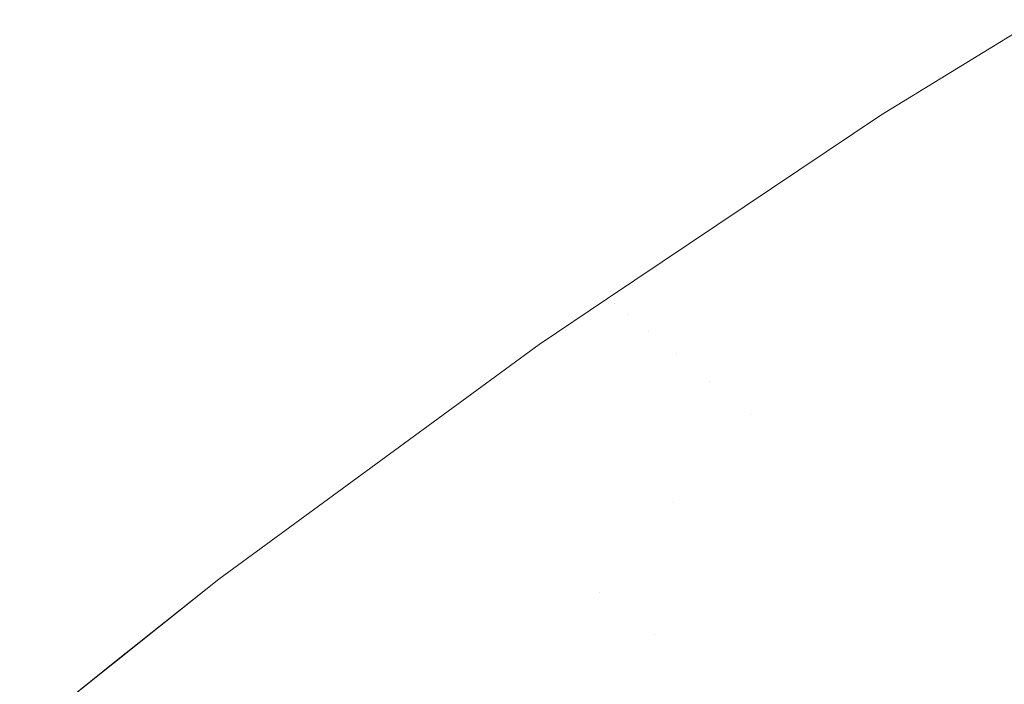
# Model space of a CAD drawing. Header units: centimetres. Extents: x -35.1 to 36.2, y 3.4 to 5.2.
# Tile 71 of 256: x -35.051 to -35.03832, y 5.16875 to 5.17731. Entities that reach past the tile are written whole.
import ezdxf

# ---------------------------------------------------------------- set-up
doc = ezdxf.new("R2010")
doc.units = ezdxf.units.CM
doc.header["$LTSCALE"] = 2.54
doc.layers.add('Lucido design-1', color=7, linetype='Continuous')

# ---------------------------------------------------------------- blocks, each defined once
blk = doc.blocks.new('Gruppo-4-1')
at = {"color": 7, "linetype": 'Continuous', "lineweight": 9}
for points, invisible_edges in [([(-35.037875, 5.177299, -1872.31239), (-35.040682, 5.175518, -1872.31239), (-35.040554, 5.175407, -1872.30927), (-35.037751, 5.177186, -1872.30927)], 15), ([(-35.039909, 5.176083, -1872.315514), (-35.040682, 5.175518, -1872.31239), (-35.037875, 5.177299, -1872.31239)], 11), ([(-35.037875, 5.177299, -1872.918638), (-35.040682, 5.175518, -1872.918638), (-35.039909, 5.176083, -1872.915514)], 11), ([(-35.037875, 5.177299, -1872.918638), (-35.037751, 5.177186, -1872.921758), (-35.040554, 5.175407, -1872.921758), (-35.040682, 5.175518, -1872.918638)], 15), ([(-35.037875, 5.177299, -1872.31239), (-35.037903, 5.177313, -1872.315514), (-35.039909, 5.176083, -1872.315514)], 9), ([(-35.037903, 5.177313, -1872.915514), (-35.039909, 5.176083, -1872.915514), (-35.039909, 5.176083, -1872.315514), (-35.037903, 5.177313, -1872.315514)], 10), ([(-35.039909, 5.176083, -1872.915514), (-35.037903, 5.177313, -1872.915514), (-35.037875, 5.177299, -1872.918638)], 10), ([(-35.037751, 5.177186, -1872.30927), (-35.040554, 5.175407, -1872.30927), (-35.04034, 5.175224, -1872.30616), (-35.037544, 5.176998, -1872.30616)], 15), ([(-35.04034, 5.175224, -1872.924868), (-35.040554, 5.175407, -1872.921758), (-35.037751, 5.177186, -1872.921758), (-35.037544, 5.176998, -1872.924868)], 15), ([(-35.037544, 5.176998, -1872.30616), (-35.04034, 5.175224, -1872.30616), (-35.040041, 5.174968, -1872.303063), (-35.037254, 5.176736, -1872.303063)], 15), ([(-35.037544, 5.176998, -1872.924868), (-35.037254, 5.176736, -1872.927965), (-35.040041, 5.174968, -1872.927965), (-35.04034, 5.175224, -1872.924868)], 15), ([(-35.037254, 5.176736, -1872.303063), (-35.040041, 5.174968, -1872.303063), (-35.039658, 5.17464, -1872.299984), (-35.036884, 5.176401, -1872.299984)], 15), ([(-35.039658, 5.17464, -1872.931044), (-35.040041, 5.174968, -1872.927965), (-35.037254, 5.176736, -1872.927965), (-35.036884, 5.176401, -1872.931044)], 15), ([(-35.036884, 5.176401, -1872.299984), (-35.039658, 5.17464, -1872.299984), (-35.039193, 5.174242, -1872.296927), (-35.036433, 5.175992, -1872.296927)], 15), ([(-35.036884, 5.176401, -1872.931044), (-35.036433, 5.175992, -1872.934101), (-35.039193, 5.174242, -1872.934101), (-35.039658, 5.17464, -1872.931044)], 15), ([(-35.043395, 5.173699, -1872.31239), (-35.040682, 5.175518, -1872.31239), (-35.039909, 5.176083, -1872.315514), (-35.04343, 5.17372, -1872.315514)], 11), ([(-35.04343, 5.17372, -1872.315514), (-35.039909, 5.176083, -1872.315514), (-35.039909, 5.176083, -1872.915514), (-35.04343, 5.17372, -1872.915514)], 10), ([(-35.043395, 5.173699, -1872.918638), (-35.04343, 5.17372, -1872.915514), (-35.039909, 5.176083, -1872.915514), (-35.040682, 5.175518, -1872.918638)], 13), ([(-35.036433, 5.175992, -1872.296927), (-35.039193, 5.174242, -1872.296927), (-35.038646, 5.173773, -1872.293898), (-35.035904, 5.175513, -1872.293898)], 15), ([(-35.038646, 5.173773, -1872.93713), (-35.039193, 5.174242, -1872.934101), (-35.036433, 5.175992, -1872.934101), (-35.035904, 5.175513, -1872.93713)], 15), ([(-35.040682, 5.175518, -1872.31239), (-35.043395, 5.173699, -1872.31239), (-35.04334, 5.173654, -1872.310829)], 11), ([(-35.040682, 5.175518, -1872.918638), (-35.040554, 5.175407, -1872.921758), (-35.043262, 5.173591, -1872.921758), (-35.043395, 5.173699, -1872.918638)], 15), ([(-35.04334, 5.173654, -1872.310829), (-35.043262, 5.173591, -1872.30927), (-35.040554, 5.175407, -1872.30927), (-35.040682, 5.175518, -1872.31239)], 15), ([(-35.035904, 5.175513, -1872.293898), (-35.038646, 5.173773, -1872.293898), (-35.038019, 5.173236, -1872.290899), (-35.035297, 5.174963, -1872.290899)], 15), ([(-35.035904, 5.175513, -1872.93713), (-35.035297, 5.174963, -1872.940129), (-35.038019, 5.173236, -1872.940129), (-35.038646, 5.173773, -1872.93713)], 15), ([(-35.040554, 5.175407, -1872.30927), (-35.043262, 5.173591, -1872.30927), (-35.043163, 5.173511, -1872.307713)], 11), ([(-35.043042, 5.173412, -1872.924868), (-35.043262, 5.173591, -1872.921758), (-35.040554, 5.175407, -1872.921758), (-35.04034, 5.175224, -1872.924868)], 15), ([(-35.043163, 5.173511, -1872.307713), (-35.043042, 5.173412, -1872.30616), (-35.04034, 5.175224, -1872.30616), (-35.040554, 5.175407, -1872.30927)], 15), ([(-35.04034, 5.175224, -1872.30616), (-35.043042, 5.173412, -1872.30616), (-35.042899, 5.173296, -1872.304609)], 11), ([(-35.04034, 5.175224, -1872.924868), (-35.040041, 5.174968, -1872.927965), (-35.042734, 5.173162, -1872.927965), (-35.043042, 5.173412, -1872.924868)], 15), ([(-35.042899, 5.173296, -1872.304609), (-35.042734, 5.173162, -1872.303063), (-35.040041, 5.174968, -1872.303063), (-35.04034, 5.175224, -1872.30616)], 15), ([(-35.040041, 5.174968, -1872.303063), (-35.042734, 5.173162, -1872.303063), (-35.042547, 5.173011, -1872.301521)], 11), ([(-35.042339, 5.172843, -1872.931044), (-35.042734, 5.173162, -1872.927965), (-35.040041, 5.174968, -1872.927965), (-35.039658, 5.17464, -1872.931044)], 15), ([(-35.042547, 5.173011, -1872.301521), (-35.042339, 5.172843, -1872.299984), (-35.039658, 5.17464, -1872.299984), (-35.040041, 5.174968, -1872.303063)], 15), ([(-35.039658, 5.17464, -1872.299984), (-35.042339, 5.172843, -1872.299984), (-35.04211, 5.172657, -1872.298453)], 11), ([(-35.039658, 5.17464, -1872.931044), (-35.039193, 5.174242, -1872.934101), (-35.041859, 5.172453, -1872.934101), (-35.042339, 5.172843, -1872.931044)], 15), ([(-35.04211, 5.172657, -1872.298453), (-35.041859, 5.172453, -1872.296927), (-35.039193, 5.174242, -1872.296927), (-35.039658, 5.17464, -1872.299984)], 15), ([(-35.039193, 5.174242, -1872.296927), (-35.041859, 5.172453, -1872.296927), (-35.041588, 5.172233, -1872.295409)], 11), ([(-35.041296, 5.171996, -1872.93713), (-35.041859, 5.172453, -1872.934101), (-35.039193, 5.174242, -1872.934101), (-35.038646, 5.173773, -1872.93713)], 15), ([(-35.041588, 5.172233, -1872.295409), (-35.041296, 5.171996, -1872.293898), (-35.038646, 5.173773, -1872.293898), (-35.039193, 5.174242, -1872.296927)], 15), ([(-35.046047, 5.171871, -1872.313952), (-35.043395, 5.173699, -1872.31239), (-35.04431, 5.173129, -1872.315514)], 11), ([(-35.046047, 5.171871, -1872.313952), (-35.046013, 5.171845, -1872.31239), (-35.043395, 5.173699, -1872.31239)], 11), ([(-35.04334, 5.173654, -1872.310829), (-35.043395, 5.173699, -1872.31239), (-35.046013, 5.171845, -1872.31239), (-35.045956, 5.171801, -1872.310829)], 15), ([(-35.043395, 5.173699, -1872.918638), (-35.044716, 5.172776, -1872.918638), (-35.04431, 5.173129, -1872.915514)], 11), ([(-35.044716, 5.172776, -1872.918638), (-35.043395, 5.173699, -1872.918638), (-35.043262, 5.173591, -1872.921758), (-35.044581, 5.17267, -1872.921758)], 15), ([(-35.043395, 5.173699, -1872.31239), (-35.04343, 5.17372, -1872.315514), (-35.04431, 5.173129, -1872.315514)], 9), ([(-35.04343, 5.17372, -1872.915514), (-35.04431, 5.173129, -1872.915514), (-35.04431, 5.173129, -1872.315514), (-35.04343, 5.17372, -1872.315514)], 10), ([(-35.04431, 5.173129, -1872.915514), (-35.04343, 5.17372, -1872.915514), (-35.043395, 5.173699, -1872.918638)], 10), ([(-35.040649, 5.171472, -1872.290899), (-35.038019, 5.173236, -1872.290899), (-35.038646, 5.173773, -1872.293898), (-35.041296, 5.171996, -1872.293898)], 15), ([(-35.038646, 5.173773, -1872.93713), (-35.038019, 5.173236, -1872.940129), (-35.040649, 5.171472, -1872.940129), (-35.041296, 5.171996, -1872.93713)], 15), ([(-35.045956, 5.171801, -1872.310829), (-35.045876, 5.17174, -1872.30927), (-35.043262, 5.173591, -1872.30927), (-35.04334, 5.173654, -1872.310829)], 15), ([(-35.043163, 5.173511, -1872.307713), (-35.043262, 5.173591, -1872.30927), (-35.045876, 5.17174, -1872.30927), (-35.045774, 5.171662, -1872.307713)], 15), ([(-35.044581, 5.17267, -1872.921758), (-35.043262, 5.173591, -1872.921758), (-35.043042, 5.173412, -1872.924868), (-35.044357, 5.172493, -1872.924868)], 15), ([(-35.045774, 5.171662, -1872.307713), (-35.045649, 5.171566, -1872.30616), (-35.043042, 5.173412, -1872.30616), (-35.043163, 5.173511, -1872.307713)], 15), ([(-35.042899, 5.173296, -1872.304609), (-35.043042, 5.173412, -1872.30616), (-35.045649, 5.171566, -1872.30616), (-35.045502, 5.171453, -1872.304609)], 15), ([(-35.044357, 5.172493, -1872.924868), (-35.043042, 5.173412, -1872.924868), (-35.042734, 5.173162, -1872.927965), (-35.044045, 5.172246, -1872.927965)], 15), ([(-35.045502, 5.171453, -1872.304609), (-35.045332, 5.171322, -1872.303063), (-35.042734, 5.173162, -1872.303063), (-35.042899, 5.173296, -1872.304609)], 15), ([(-35.039923, 5.170883, -1872.287934), (-35.037314, 5.172632, -1872.287934), (-35.038019, 5.173236, -1872.290899), (-35.040649, 5.171472, -1872.290899)], 15), ([(-35.039923, 5.170883, -1872.943094), (-35.040649, 5.171472, -1872.940129), (-35.038019, 5.173236, -1872.940129), (-35.037314, 5.172632, -1872.943094)], 15), ([(-35.04431, 5.173129, -1872.315514), (-35.046043, 5.171859, -1872.315514), (-35.046047, 5.171871, -1872.313952)], 10), ([(-35.046043, 5.171859, -1872.315514), (-35.04431, 5.173129, -1872.315514), (-35.04431, 5.173129, -1872.915514), (-35.046043, 5.171859, -1872.915514)], 10), ([(-35.044716, 5.172776, -1872.918638), (-35.046013, 5.171845, -1872.918638), (-35.046043, 5.171859, -1872.915514), (-35.04431, 5.173129, -1872.915514)], 11), ([(-35.042547, 5.173011, -1872.301521), (-35.042734, 5.173162, -1872.303063), (-35.045332, 5.171322, -1872.303063), (-35.045141, 5.171175, -1872.301521)], 15), ([(-35.044045, 5.172246, -1872.927965), (-35.042734, 5.173162, -1872.927965), (-35.042339, 5.172843, -1872.931044), (-35.043645, 5.171931, -1872.931044)], 15), ([(-35.045141, 5.171175, -1872.301521), (-35.044927, 5.171011, -1872.299984), (-35.042339, 5.172843, -1872.299984), (-35.042547, 5.173011, -1872.301521)], 15), ([(-35.04211, 5.172657, -1872.298453), (-35.042339, 5.172843, -1872.299984), (-35.044927, 5.171011, -1872.299984), (-35.044691, 5.170829, -1872.298453)], 15), ([(-35.043645, 5.171931, -1872.931044), (-35.042339, 5.172843, -1872.931044), (-35.041859, 5.172453, -1872.934101), (-35.043158, 5.171546, -1872.934101)], 15), ([(-35.044581, 5.17267, -1872.921758), (-35.045876, 5.17174, -1872.921758), (-35.046013, 5.171845, -1872.918638), (-35.044716, 5.172776, -1872.918638)], 15), ([(-35.044357, 5.172493, -1872.924868), (-35.045649, 5.171566, -1872.924868), (-35.045876, 5.17174, -1872.921758), (-35.044581, 5.17267, -1872.921758)], 15), ([(-35.044691, 5.170829, -1872.298453), (-35.044433, 5.170631, -1872.296927), (-35.041859, 5.172453, -1872.296927), (-35.04211, 5.172657, -1872.298453)], 15), ([(-35.039117, 5.17023, -1872.285009), (-35.036533, 5.171963, -1872.285009), (-35.037314, 5.172632, -1872.287934), (-35.039923, 5.170883, -1872.287934)], 15), ([(-35.037314, 5.172632, -1872.943094), (-35.036533, 5.171963, -1872.946019), (-35.039117, 5.17023, -1872.946019), (-35.039923, 5.170883, -1872.943094)], 15), ([(-35.044045, 5.172246, -1872.927965), (-35.045332, 5.171322, -1872.927965), (-35.045649, 5.171566, -1872.924868), (-35.044357, 5.172493, -1872.924868)], 15), ([(-35.041588, 5.172233, -1872.295409), (-35.041859, 5.172453, -1872.296927), (-35.044433, 5.170631, -1872.296927), (-35.044153, 5.170417, -1872.295409)], 15), ([(-35.043158, 5.171546, -1872.934101), (-35.041859, 5.172453, -1872.934101), (-35.041296, 5.171996, -1872.93713), (-35.042586, 5.171095, -1872.93713)], 15), ([(-35.043645, 5.171931, -1872.931044), (-35.044927, 5.171011, -1872.931044), (-35.045332, 5.171322, -1872.927965), (-35.044045, 5.172246, -1872.927965)], 15), ([(-35.044153, 5.170417, -1872.295409), (-35.043853, 5.170186, -1872.293898), (-35.041296, 5.171996, -1872.293898), (-35.041588, 5.172233, -1872.295409)], 15), ([(-35.043158, 5.171546, -1872.934101), (-35.044433, 5.170631, -1872.934101), (-35.044927, 5.171011, -1872.931044), (-35.043645, 5.171931, -1872.931044)], 15), ([(-35.041296, 5.171996, -1872.293898), (-35.043853, 5.170186, -1872.293898), (-35.043531, 5.169938, -1872.292394)], 11), ([(-35.043531, 5.169938, -1872.292394), (-35.043188, 5.169675, -1872.290899), (-35.040649, 5.171472, -1872.290899), (-35.041296, 5.171996, -1872.293898)], 15), ([(-35.042586, 5.171095, -1872.93713), (-35.041296, 5.171996, -1872.93713), (-35.040649, 5.171472, -1872.940129), (-35.043188, 5.169675, -1872.940129)], 15), ([(-35.038236, 5.169515, -1872.282125), (-35.035678, 5.171231, -1872.282125), (-35.036533, 5.171963, -1872.285009), (-35.039117, 5.17023, -1872.285009)], 15), ([(-35.038236, 5.169515, -1872.948903), (-35.039117, 5.17023, -1872.946019), (-35.036533, 5.171963, -1872.946019), (-35.035678, 5.171231, -1872.948903)], 15), ([(-35.048571, 5.169986, -1872.313952), (-35.048536, 5.16996, -1872.31239), (-35.046013, 5.171845, -1872.31239), (-35.046047, 5.171871, -1872.313952)], 15), ([(-35.048436, 5.170107, -1872.315514), (-35.048571, 5.169986, -1872.313952), (-35.046047, 5.171871, -1872.313952)], 11), ([(-35.045956, 5.171801, -1872.310829), (-35.046013, 5.171845, -1872.31239), (-35.048536, 5.16996, -1872.31239), (-35.048477, 5.169918, -1872.310829)], 15), ([(-35.048477, 5.169918, -1872.310829), (-35.048395, 5.169858, -1872.30927), (-35.045876, 5.17174, -1872.30927), (-35.045956, 5.171801, -1872.310829)], 15), ([(-35.046047, 5.171871, -1872.313952), (-35.046043, 5.171859, -1872.315514), (-35.048436, 5.170107, -1872.315514)], 9), ([(-35.046043, 5.171859, -1872.915514), (-35.048436, 5.170107, -1872.915514), (-35.048436, 5.170107, -1872.315514), (-35.046043, 5.171859, -1872.315514)], 10), ([(-35.048436, 5.170107, -1872.915514), (-35.046043, 5.171859, -1872.915514), (-35.046013, 5.171845, -1872.918638), (-35.047286, 5.170906, -1872.918638)], 14), ([(-35.047286, 5.170906, -1872.918638), (-35.046013, 5.171845, -1872.918638), (-35.045876, 5.17174, -1872.921758), (-35.047148, 5.170803, -1872.921758)], 15), ([(-35.045774, 5.171662, -1872.307713), (-35.045876, 5.17174, -1872.30927), (-35.048395, 5.169858, -1872.30927), (-35.04829, 5.169782, -1872.307713)], 15), ([(-35.04829, 5.169782, -1872.307713), (-35.048162, 5.169688, -1872.30616), (-35.045649, 5.171566, -1872.30616), (-35.045774, 5.171662, -1872.307713)], 15), ([(-35.047148, 5.170803, -1872.921758), (-35.045876, 5.17174, -1872.921758), (-35.045649, 5.171566, -1872.924868), (-35.046918, 5.170631, -1872.924868)], 15), ([(-35.045502, 5.171453, -1872.304609), (-35.045649, 5.171566, -1872.30616), (-35.048162, 5.169688, -1872.30616), (-35.048011, 5.169578, -1872.304609)], 15), ([(-35.046918, 5.170631, -1872.924868), (-35.045649, 5.171566, -1872.924868), (-35.045332, 5.171322, -1872.927965), (-35.046596, 5.17039, -1872.927965)], 15), ([(-35.042586, 5.171095, -1872.93713), (-35.043853, 5.170186, -1872.93713), (-35.044433, 5.170631, -1872.934101), (-35.043158, 5.171546, -1872.934101)], 15), ([(-35.048011, 5.169578, -1872.304609), (-35.047837, 5.169451, -1872.303063), (-35.045332, 5.171322, -1872.303063), (-35.045502, 5.171453, -1872.304609)], 15), ([(-35.040649, 5.171472, -1872.290899), (-35.043188, 5.169675, -1872.290899), (-35.042824, 5.169396, -1872.289412)], 11), ([(-35.04244, 5.169101, -1872.943094), (-35.043188, 5.169675, -1872.940129), (-35.040649, 5.171472, -1872.940129), (-35.039923, 5.170883, -1872.943094)], 15), ([(-35.042824, 5.169396, -1872.289412), (-35.04244, 5.169101, -1872.287934), (-35.039923, 5.170883, -1872.287934), (-35.040649, 5.171472, -1872.290899)], 15), ([(-35.045141, 5.171175, -1872.301521), (-35.045332, 5.171322, -1872.303063), (-35.047837, 5.169451, -1872.303063), (-35.04764, 5.169308, -1872.301521)], 15), ([(-35.046596, 5.17039, -1872.927965), (-35.045332, 5.171322, -1872.927965), (-35.044927, 5.171011, -1872.931044), (-35.046185, 5.170083, -1872.931044)], 15), ([(-35.04764, 5.169308, -1872.301521), (-35.04742, 5.169148, -1872.299984), (-35.044927, 5.171011, -1872.299984), (-35.045141, 5.171175, -1872.301521)], 15), ([(-35.043188, 5.169675, -1872.940129), (-35.043853, 5.170186, -1872.93713), (-35.042586, 5.171095, -1872.93713)], 11), ([(-35.047286, 5.170906, -1872.918638), (-35.048536, 5.16996, -1872.918638), (-35.048436, 5.170107, -1872.915514)], 11), ([(-35.047148, 5.170803, -1872.921758), (-35.048395, 5.169858, -1872.921758), (-35.048536, 5.16996, -1872.918638), (-35.047286, 5.170906, -1872.918638)], 15), ([(-35.044691, 5.170829, -1872.298453), (-35.044927, 5.171011, -1872.299984), (-35.04742, 5.169148, -1872.299984), (-35.047178, 5.168971, -1872.298453)], 15), ([(-35.046185, 5.170083, -1872.931044), (-35.044927, 5.171011, -1872.931044), (-35.044433, 5.170631, -1872.934101), (-35.045685, 5.169708, -1872.934101)], 15), ([(-35.046918, 5.170631, -1872.924868), (-35.048162, 5.169688, -1872.924868), (-35.048395, 5.169858, -1872.921758), (-35.047148, 5.170803, -1872.921758)], 15), ([(-35.047178, 5.168971, -1872.298453), (-35.046913, 5.168778, -1872.296927), (-35.044433, 5.170631, -1872.296927), (-35.044691, 5.170829, -1872.298453)], 15), ([(-35.039923, 5.170883, -1872.287934), (-35.04244, 5.169101, -1872.287934), (-35.041612, 5.168464, -1872.285009), (-35.039117, 5.17023, -1872.285009)], 15), ([(-35.039923, 5.170883, -1872.943094), (-35.039117, 5.17023, -1872.946019), (-35.041612, 5.168464, -1872.946019), (-35.04244, 5.169101, -1872.943094)], 15), ([(-35.046596, 5.17039, -1872.927965), (-35.047837, 5.169451, -1872.927965), (-35.048162, 5.169688, -1872.924868), (-35.046918, 5.170631, -1872.924868)], 15), ([(-35.044153, 5.170417, -1872.295409), (-35.044433, 5.170631, -1872.296927), (-35.046913, 5.168778, -1872.296927), (-35.046626, 5.168569, -1872.295409)], 15), ([(-35.045685, 5.169708, -1872.934101), (-35.044433, 5.170631, -1872.934101), (-35.043853, 5.170186, -1872.93713), (-35.045097, 5.169269, -1872.93713)], 15), ([(-35.046185, 5.170083, -1872.931044), (-35.04742, 5.169148, -1872.931044), (-35.047837, 5.169451, -1872.927965), (-35.046596, 5.17039, -1872.927965)], 15), ([(-35.046626, 5.168569, -1872.295409), (-35.046317, 5.168345, -1872.293898), (-35.043853, 5.170186, -1872.293898), (-35.044153, 5.170417, -1872.295409)], 15), ([(-35.043531, 5.169938, -1872.292394), (-35.043853, 5.170186, -1872.293898), (-35.046317, 5.168345, -1872.293898), (-35.045986, 5.168104, -1872.292394)], 15), ([(-35.045097, 5.169269, -1872.93713), (-35.043853, 5.170186, -1872.93713), (-35.043188, 5.169675, -1872.940129), (-35.044423, 5.168765, -1872.940129)], 15), ([(-35.039117, 5.17023, -1872.285009), (-35.041612, 5.168464, -1872.285009), (-35.040705, 5.167767, -1872.282125), (-35.038236, 5.169515, -1872.282125)], 15), ([(-35.040705, 5.167767, -1872.948903), (-35.041612, 5.168464, -1872.946019), (-35.039117, 5.17023, -1872.946019), (-35.038236, 5.169515, -1872.948903)], 15), ([(-35.048571, 5.169986, -1872.313952), (-35.048436, 5.170107, -1872.315514), (-35.050997, 5.168063, -1872.315514), (-35.050999, 5.168073, -1872.313952)], 13), ([(-35.050997, 5.168063, -1872.315514), (-35.048436, 5.170107, -1872.315514), (-35.048436, 5.170107, -1872.915514), (-35.049794, 5.169023, -1872.915514)], 10), ([(-35.049794, 5.169023, -1872.915514), (-35.048436, 5.170107, -1872.915514), (-35.048536, 5.16996, -1872.918638)], 10), ([(-35.045685, 5.169708, -1872.934101), (-35.046913, 5.168778, -1872.934101), (-35.04742, 5.169148, -1872.931044), (-35.046185, 5.170083, -1872.931044)], 15), ([(-35.050999, 5.168073, -1872.313952), (-35.050963, 5.168048, -1872.31239), (-35.048536, 5.16996, -1872.31239), (-35.048571, 5.169986, -1872.313952)], 15), ([(-35.048477, 5.169918, -1872.310829), (-35.048536, 5.16996, -1872.31239), (-35.050963, 5.168048, -1872.31239), (-35.050903, 5.168006, -1872.310829)], 15), ([(-35.050903, 5.168006, -1872.310829), (-35.05082, 5.167948, -1872.30927), (-35.048395, 5.169858, -1872.30927), (-35.048477, 5.169918, -1872.310829)], 15), ([(-35.048536, 5.16996, -1872.918638), (-35.049761, 5.169007, -1872.918638), (-35.049794, 5.169023, -1872.915514)], 11), ([(-35.049761, 5.169007, -1872.918638), (-35.048536, 5.16996, -1872.918638), (-35.048395, 5.169858, -1872.921758), (-35.049619, 5.168907, -1872.921758)], 15), ([(-35.045986, 5.168104, -1872.292394), (-35.045634, 5.167847, -1872.290899), (-35.043188, 5.169675, -1872.290899), (-35.043531, 5.169938, -1872.292394)], 15), ([(-35.04829, 5.169782, -1872.307713), (-35.048395, 5.169858, -1872.30927), (-35.05082, 5.167948, -1872.30927), (-35.050712, 5.167874, -1872.307713)], 15), ([(-35.050712, 5.167874, -1872.307713), (-35.05058, 5.167783, -1872.30616), (-35.048162, 5.169688, -1872.30616), (-35.04829, 5.169782, -1872.307713)], 15), ([(-35.049619, 5.168907, -1872.921758), (-35.048395, 5.169858, -1872.921758), (-35.048162, 5.169688, -1872.924868), (-35.049383, 5.168739, -1872.924868)], 15), ([(-35.048011, 5.169578, -1872.304609), (-35.048162, 5.169688, -1872.30616), (-35.05058, 5.167783, -1872.30616), (-35.050425, 5.167676, -1872.304609)], 15), ([(-35.049383, 5.168739, -1872.924868), (-35.048162, 5.169688, -1872.924868), (-35.047837, 5.169451, -1872.927965), (-35.049054, 5.168505, -1872.927965)], 15), ([(-35.045097, 5.169269, -1872.93713), (-35.046317, 5.168345, -1872.93713), (-35.046913, 5.168778, -1872.934101), (-35.045685, 5.169708, -1872.934101)], 15), ([(-35.042824, 5.169396, -1872.289412), (-35.043188, 5.169675, -1872.290899), (-35.045634, 5.167847, -1872.290899), (-35.045261, 5.167575, -1872.289412)], 15), ([(-35.044423, 5.168765, -1872.940129), (-35.043188, 5.169675, -1872.940129), (-35.04244, 5.169101, -1872.943094), (-35.043665, 5.168198, -1872.943094)], 15), ([(-35.050425, 5.167676, -1872.304609), (-35.050247, 5.167553, -1872.303063), (-35.047837, 5.169451, -1872.303063), (-35.048011, 5.169578, -1872.304609)], 15), ([(-35.038236, 5.169515, -1872.282125), (-35.040705, 5.167767, -1872.282125), (-35.039722, 5.167012, -1872.279288), (-35.03728, 5.168741, -1872.279288)], 15), ([(-35.038236, 5.169515, -1872.948903), (-35.03728, 5.168741, -1872.95174), (-35.039722, 5.167012, -1872.95174), (-35.040705, 5.167767, -1872.948903)], 15), ([(-35.04764, 5.169308, -1872.301521), (-35.047837, 5.169451, -1872.303063), (-35.050247, 5.167553, -1872.303063), (-35.050045, 5.167413, -1872.301521)], 15), ([(-35.049054, 5.168505, -1872.927965), (-35.047837, 5.169451, -1872.927965), (-35.04742, 5.169148, -1872.931044), (-35.048631, 5.168206, -1872.931044)], 15), ([(-35.045261, 5.167575, -1872.289412), (-35.044866, 5.167288, -1872.287934), (-35.04244, 5.169101, -1872.287934), (-35.042824, 5.169396, -1872.289412)], 15), ([(-35.050045, 5.167413, -1872.301521), (-35.049819, 5.167257, -1872.299984), (-35.04742, 5.169148, -1872.299984), (-35.04764, 5.169308, -1872.301521)], 15), ([(-35.044423, 5.168765, -1872.940129), (-35.045634, 5.167847, -1872.940129), (-35.046317, 5.168345, -1872.93713), (-35.045097, 5.169269, -1872.93713)], 15), ([(-35.047178, 5.168971, -1872.298453), (-35.04742, 5.169148, -1872.299984), (-35.049819, 5.167257, -1872.299984), (-35.049571, 5.167086, -1872.298453)], 15), ([(-35.048631, 5.168206, -1872.931044), (-35.04742, 5.169148, -1872.931044), (-35.046913, 5.168778, -1872.934101), (-35.048118, 5.167842, -1872.934101)], 15), ([(-35.050997, 5.168063, -1872.315514), (-35.049794, 5.169023, -1872.915514), (-35.050997, 5.168063, -1872.915514)], 9), ([(-35.049761, 5.169007, -1872.918638), (-35.050963, 5.168048, -1872.918638), (-35.050997, 5.168063, -1872.915514), (-35.049794, 5.169023, -1872.915514)], 11), ([(-35.049619, 5.168907, -1872.921758), (-35.05082, 5.167948, -1872.921758), (-35.050963, 5.168048, -1872.918638), (-35.049761, 5.169007, -1872.918638)], 15), ([(-35.04244, 5.169101, -1872.287934), (-35.044866, 5.167288, -1872.287934), (-35.044451, 5.166986, -1872.286467)], 11), ([(-35.044451, 5.166986, -1872.286467), (-35.044015, 5.166668, -1872.285009), (-35.041612, 5.168464, -1872.285009), (-35.04244, 5.169101, -1872.287934)], 15), ([(-35.043665, 5.168198, -1872.943094), (-35.04244, 5.169101, -1872.943094), (-35.041612, 5.168464, -1872.946019), (-35.044015, 5.166668, -1872.946019)], 15), ([(-35.049383, 5.168739, -1872.924868), (-35.05058, 5.167783, -1872.924868), (-35.05082, 5.167948, -1872.921758), (-35.049619, 5.168907, -1872.921758)], 15), ([(-35.049571, 5.167086, -1872.298453), (-35.049299, 5.166898, -1872.296927), (-35.046913, 5.168778, -1872.296927), (-35.047178, 5.168971, -1872.298453)], 15), ([(-35.046626, 5.168569, -1872.295409), (-35.046913, 5.168778, -1872.296927), (-35.049299, 5.166898, -1872.296927), (-35.049005, 5.166695, -1872.295409)], 15), ([(-35.048118, 5.167842, -1872.934101), (-35.046913, 5.168778, -1872.934101), (-35.046317, 5.168345, -1872.93713), (-35.047514, 5.167414, -1872.93713)], 15), ([(-35.043665, 5.168198, -1872.943094), (-35.044866, 5.167288, -1872.943094), (-35.045634, 5.167847, -1872.940129), (-35.044423, 5.168765, -1872.940129)], 15)]:
    blk.add_3dface(points, dxfattribs=dict(at, invisible_edges=invisible_edges))

msp = doc.modelspace()

# ---------------------------------------------------------------- block references
at = {"layer": 'Lucido design-1', "color": 7}
msp.add_blockref('Gruppo-4-1', (0, 0), dxfattribs=at)

doc.saveas('drawing.dxf')
